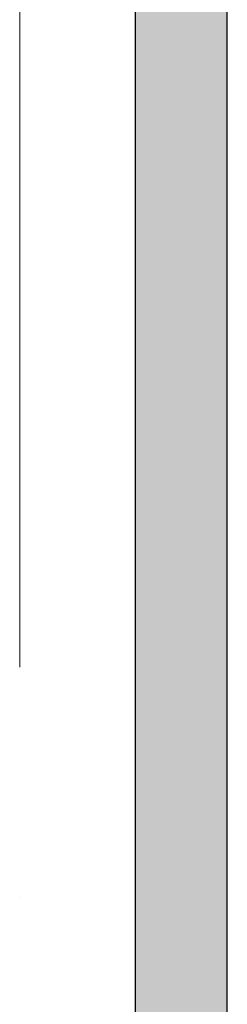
# Model space of a CAD drawing. Header units: millimetres. Extents: x 200776 to 378340, y -23587 to 19113.
# Tile 41 of 61: x 289170 to 289620, y 2145 to 4283. Entities that reach past the tile are written whole.
import ezdxf

# ---------------------------------------------------------------- set-up
doc = ezdxf.new("R2010")
doc.units = ezdxf.units.MM
doc.linetypes.add('Čerchovaná 20mm', pattern=[3000, 2000, -500.0000000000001, 0, -500.0000000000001])
for name, color, linetype, lineweight in [('CA_OSY', 5, 'Continuous', 9), ('CA_REZY', 1, 'Continuous', 25), ('CA_SRAFY', 9, 'Continuous', 25)]:
    doc.layers.add(name, color=color, linetype=linetype, lineweight=lineweight)

msp = doc.modelspace()

# ---------------------------------------------------------------- hatches: boundary and pattern name
at = {"layer": 'CA_SRAFY', "lineweight": 9}
h = msp.add_hatch(dxfattribs=at)
h.set_pattern_fill('FP_2', color=256, angle=156.4219999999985, style=0, pattern_type=2)
h.set_pattern_definition([(156.4219999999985, (289615.1875267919, 7264.093629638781), (-97.17558782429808, -4.615767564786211e-05), [16.779, -8.852, 44.162, -8.852, -27.382]), (156.4219999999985, (289615.1875267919, 7264.093629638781), (-97.17558782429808, -4.615767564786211e-05), [-78.645, 16.779, -10.603]), (203.5779999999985, (289615.1870971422, 7238.647463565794), (0.0001050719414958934, -42.41054345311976), [16.779, -8.852, 44.162, -36.234]), (203.5779999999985, (289615.1870971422, 7238.647463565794), (0.0001050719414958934, -42.41054345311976), [-69.793, -8.852, 16.779, -10.603]), (90, (289615.1870971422, 7238.647463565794), (-97.175, 2.486899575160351e-12), [25.446, -16.964]), (90, (289527.7297621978, 7259.852413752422), (-97.175, 2.486899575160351e-12), [25.446, -16.964]), (179.9999999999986, (289599.8084803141, 7231.935529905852), (-1.085354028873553e-12, -42.411), [8.112, -89.06299999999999]), (179.9999999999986, (289551.2202806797, 7253.140978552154), (-1.085354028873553e-12, -42.411), [8.112, -89.06299999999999]), (179.9999999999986, (289599.8083818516, 7270.805581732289), (-1.085354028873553e-12, -42.411), [8.112, -89.06299999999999]), (179.9999999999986, (289551.2201822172, 7292.011030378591), (-1.085354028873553e-12, -42.411), [8.112, -89.06299999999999])])
h.paths.add_polyline_path([(289620.0461182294, 299.9999999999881), (289620.0461182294, 14047.17496078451), (289420.0461182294, 14047.17496078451), (289420.0461182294, 299.9999999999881)])

# ---------------------------------------------------------------- linework, layer by layer
at = {"layer": 'CA_OSY', "linetype": 'Čerchovaná 20mm'}
msp.add_line((289170.0471756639, -6123.283920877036), (289170.0471756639, 17912.5274413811), dxfattribs=at)
at = {"layer": 'CA_REZY'}
for p, q in [((289620.0461182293, 299.9999999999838), (289620.0461182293, 14464.44579657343)), ((289420.0461182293, 4675.000000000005), (289420.0461182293, 399.9999999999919))]:
    msp.add_line(p, q, dxfattribs=at)

doc.saveas('drawing.dxf')
